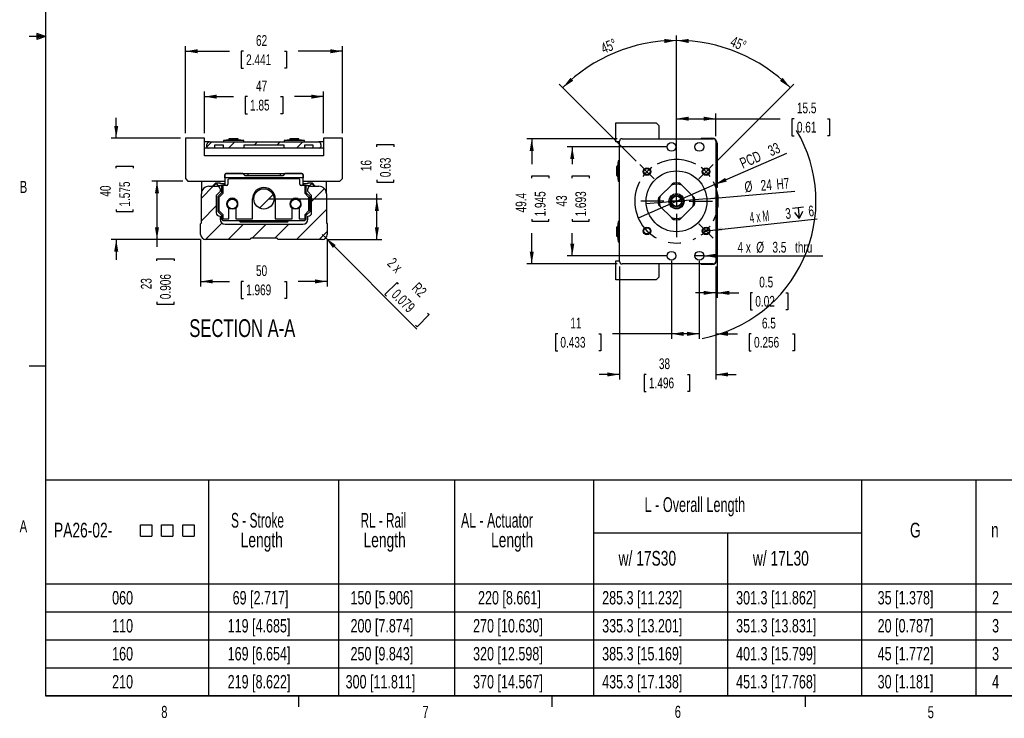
# Model space of a CAD drawing. Extents: x 11 to 421, y 5 to 275.
# Tile 1 of 7: x 11 to 205, y 6 to 143. Entities that reach past the tile are written whole.
import ezdxf
from ezdxf.enums import TextEntityAlignment as Align

# ---------------------------------------------------------------- set-up
doc = ezdxf.new("R2010")
doc.units = 0
doc.linetypes.add('CENTERX2', pattern=[20.32, 12.7, -2.54, 2.54, -2.54])
doc.layers.get('0').update_dxf_attribs({"linetype": 'CONTINUOUS'})
doc.dimstyles.new('SLDDIMSTYLE0', dxfattribs={"dimtxt": 2.116667, "dimasz": 2.4, "dimexe": 0, "dimexo": 0.0625, "dimgap": 0.529167, "dimtad": 0, "dimlfac": 2, "dimrnd": 1e-09, "dimzin": 12, "dimsah": 1, "dimcen": 0.09, "dimazin": 3, "dimtfac": 1, "dimtofl": 0, "dimtmove": 0, "dimatfit": 3})
doc.dimstyles.new('SLDDIMSTYLE1', dxfattribs={"dimtxt": 2.116667, "dimasz": 2.4, "dimexe": 0, "dimexo": 0.0625, "dimgap": 0.529167, "dimtad": 0, "dimlfac": 2, "dimrnd": 1e-09, "dimzin": 12, "dimsah": 1, "dimcen": 0.09, "dimazin": 3, "dimtfac": 1, "dimtmove": 0, "dimatfit": 3})
doc.dimstyles.new('SLDDIMSTYLE2', dxfattribs={"dimtxt": 2.116667, "dimasz": 2.4, "dimexe": 0, "dimexo": 0.0625, "dimgap": 0.529167, "dimtad": 1, "dimlfac": 2, "dimrnd": 1e-09, "dimzin": 12, "dimblk1": 'NONE', "dimsah": 1, "dimcen": 0, "dimazin": 3, "dimtfac": 1, "dimtmove": 0, "dimatfit": 3})
doc.dimstyles.new('SLDDIMSTYLE3', dxfattribs={"dimtxt": 2.116667, "dimasz": 2.4, "dimexe": 0, "dimexo": 0.0625, "dimgap": 0.529167, "dimtad": 1, "dimlfac": 2, "dimrnd": 1e-09, "dimzin": 12, "dimblk1": 'NONE', "dimsah": 1, "dimcen": 0, "dimazin": 3, "dimtfac": 1, "dimtmove": 0, "dimatfit": 3})
doc.dimstyles.new('SLDDIMSTYLE4', dxfattribs={"dimtxt": 2.116667, "dimasz": 2.4, "dimexe": 0, "dimexo": 0.0625, "dimgap": 0.529167, "dimtad": 1, "dimlfac": 2, "dimzin": 12, "dimsah": 1, "dimcen": 0.09, "dimazin": 3, "dimtfac": 1, "dimtofl": 0, "dimtmove": 0, "dimatfit": 3})
doc.dimstyles.new('SLDDIMSTYLE5', dxfattribs={"dimtxt": 2.116667, "dimasz": 2.4, "dimexe": 0, "dimexo": 0.0625, "dimgap": 0.529167, "dimtad": 0, "dimlfac": 2, "dimrnd": 1e-09, "dimsah": 1, "dimcen": 0.09, "dimazin": 3, "dimtfac": 1, "dimtmove": 0, "dimatfit": 3})
doc.dimstyles.new('SLDDIMSTYLE6', dxfattribs={"dimtxt": 2.116667, "dimasz": 2.4, "dimexe": 0, "dimexo": 0.0625, "dimgap": 0.529167, "dimtad": 1, "dimlfac": 2, "dimrnd": 1e-09, "dimzin": 12, "dimsah": 1, "dimcen": 0, "dimazin": 3, "dimtfac": 1, "dimtofl": 0, "dimtmove": 0, "dimatfit": 3})

# ---------------------------------------------------------------- blocks, each defined once
blk = doc.blocks.new('SW_SYMBOL_MOD_BOX')
at = {"color": 0, "linetype": 'CONTINUOUS'}
for p, q in [((200, 200), (200, 800)), ((200, 800), (800, 800)), ((800, 800), (800, 200)), ((200, 200), (800, 200))]:
    blk.add_line(p, q, dxfattribs=at)
blk = doc.blocks.new('SW_TABLEANNOTATION_0')
at = {"color": 0, "linetype": 'CONTINUOUS'}
for p, q in [((0, 0), (0, -42.56)), ((241.04, 0), (0, 0)), ((32.23, 0), (32.23, -42.56)), ((57.86, 0), (57.86, -42.56)), ((80.76, 0), (80.76, -42.56)), ((108.22, 0), (108.22, -42.56)), ((161.12, 0), (161.12, -42.56)), ((183.73, 0), (183.73, -42.56)), ((108.22, -10.4), (161.12, -10.4)), ((134.67, -10.4), (134.67, -42.56)), ((0, -20.46), (241.04, -20.46)), ((0, -25.98), (241.04, -25.98)), ((0, -31.51), (241.04, -31.51)), ((0, -37.03), (241.04, -37.03)), ((0, -42.56), (241.04, -42.56))]:
    blk.add_line(p, q, dxfattribs=at)
at = {"color": 0, "linetype": 'CONTINUOUS', "xscale": 0.0037176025, "yscale": 0.0037176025, "zscale": 0.0037176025}
for p in [(18.05, -11.76), (22.21, -11.76), (26.37, -11.76)]:
    blk.add_blockref('SW_SYMBOL_MOD_BOX', p, dxfattribs=at)
at = {"color": 0, "linetype": 'CONTINUOUS'}
for s, height, width, p in [('L - Overall Length', 2.9104, 0.641667, (118.32, -7.14)), ('S - Stroke ', 2.9104, 0.604545, (36.65, -10.23)), ('RL - Rail ', 2.91, 0.595, (62.24, -10.23)), ('AL - Actuator ', 2.9104, 0.625, (82.07, -10.23)), ('PA26-02-', 2.91, 0.7, (1.7, -12.17)), ('G', 2.91, 0.7, (170.73, -12.17)), ('n', 2.91, 0.7, (186.73, -12.17)), ('Length', 2.91, 0.7, (38.56, -14.11)), ('Length', 2.91, 0.7, (62.82, -14.11)), ('Length', 2.91, 0.7, (88, -14.11)), ('w/ 17S30', 2.91, 0.7, (113.18, -17.73)), ('w/ 17L30', 2.91, 0.7, (139.7, -17.73)), ('060', 2.646, 0.7, (13.18, -25.31)), ('69 [2.717]', 2.646, 0.7, (36.97, -25.31)), ('150 [5.906]', 2.6458, 0.7, (60.25, -25.31)), ('220 [8.661]', 2.6458, 0.7, (85.43, -25.31)), ('285.3 [11.232]', 2.6458, 0.7, (109.94, -25.31)), ('301.3 [11.862]', 2.6458, 0.7, (136.39, -25.31)), ('35 [1.378]', 2.646, 0.7, (164.34, -25.31)), ('2', 2.65, 0.7, (186.94, -25.31)), ('119 [4.685]', 2.6458, 0.7, (35.99, -30.84)), ('200 [7.874]', 2.6458, 0.7, (60.25, -30.84)), ('270 [10.630]', 2.6458, 0.7, (84.45, -30.84)), ('335.3 [13.201]', 2.6458, 0.7, (109.94, -30.84)), ('351.3 [13.831]', 2.6458, 0.7, (136.39, -30.84)), ('20 [0.787]', 2.646, 0.7, (164.34, -30.84)), ('110', 2.646, 0.7, (13.18, -30.84)), ('3', 2.65, 0.7, (186.94, -30.84)), ('160', 2.646, 0.7, (13.18, -36.36)), ('169 [6.654]', 2.6458, 0.7, (35.99, -36.36)), ('250 [9.843]', 2.6458, 0.7, (60.25, -36.36)), ('320 [12.598]', 2.6458, 0.7, (84.45, -36.36)), ('385.3 [15.169]', 2.6458, 0.7, (109.94, -36.36)), ('401.3 [15.799]', 2.6458, 0.7, (136.39, -36.36)), ('45 [1.772]', 2.646, 0.7, (164.34, -36.36)), ('3', 2.65, 0.7, (186.94, -36.36)), ('210', 2.646, 0.7, (13.18, -41.89)), ('219 [8.622]', 2.6458, 0.7, (35.99, -41.89)), ('300 [11.811]', 2.6458, 0.7, (59.28, -41.89)), ('370 [14.567]', 2.6458, 0.7, (84.45, -41.89)), ('435.3 [17.138]', 2.6458, 0.7, (109.94, -41.89)), ('451.3 [17.768]', 2.6458, 0.7, (136.39, -41.89)), ('30 [1.181]', 2.646, 0.7, (164.34, -41.89)), ('4', 2.65, 0.7, (186.94, -41.89))]:
    blk.add_text(s, height=height, dxfattribs=dict(at, width=width)).set_placement(p, align=Align.BOTTOM_LEFT)
blk = doc.blocks.new('_D_32')
at = {"color": 7, "linetype": 'CONTINUOUS'}
for p, q in [((129.28, 94.74), (129.28, 72.4)), ((148.28, 94.74), (148.28, 72.4)), ((129.28, 73.4), (125.28, 73.4)), ((134.56, 73.4), (134.13, 73.4)), ((134.13, 73.4), (134.13, 70.03)), ((142.67, 73.4), (143.09, 73.4)), ((143.09, 73.4), (143.09, 70.03)), ((148.28, 73.4), (152.28, 73.4)), ((134.13, 70.03), (134.56, 70.03)), ((143.09, 70.03), (142.67, 70.03))]:
    blk.add_line(p, q, dxfattribs=at)
for points in [[(129.28, 73.4), (126.88, 73.8), (126.88, 73)], [(148.28, 73.4), (150.68, 73), (150.68, 73.8)]]:
    blk.add_solid(points, dxfattribs=at)
at = {"color": 7, "linetype": 'CONTINUOUS', "width": 0.7}
for s, p in [('38', (137.05, 73.83, 73.5)), ('1.496', (135.09, 70.03, 73.5))]:
    blk.add_text(s, height=2.117, dxfattribs=at).set_placement(p, align=Align.BOTTOM_LEFT)
blk = doc.blocks.new('_D_33')
at = {"color": 7, "linetype": 'CONTINUOUS'}
for p, q in [((139.53, 95.84), (139.53, 80.42)), ((145.03, 95.84), (145.03, 80.42)), ((117.07, 81.42), (116.64, 81.42)), ((116.64, 81.42), (116.64, 78.06)), ((125.17, 81.42), (125.6, 81.42)), ((125.6, 81.42), (125.6, 78.06)), ((139.53, 81.42), (127.91, 81.42)), ((145.03, 81.42), (139.53, 81.42)), ((116.64, 78.06), (117.07, 78.06)), ((125.6, 78.06), (125.17, 78.06))]:
    blk.add_line(p, q, dxfattribs=at)
for points in [[(139.53, 81.42), (141.93, 81.02), (141.93, 81.82)], [(145.03, 81.42), (142.63, 81.82), (142.63, 81.02)]]:
    blk.add_solid(points, dxfattribs=at)
at = {"color": 7, "linetype": 'CONTINUOUS', "width": 0.7}
for s, p in [('11', (119.56, 81.85, 73.5)), ('0.433', (117.6, 78.06, 73.5))]:
    blk.add_text(s, height=2.117, dxfattribs=at).set_placement(p, align=Align.BOTTOM_LEFT)
blk = doc.blocks.new('_D_34')
at = {"color": 7, "linetype": 'CONTINUOUS'}
for p, q in [((145.03, 95.84), (145.03, 80.42)), ((148.28, 94.74), (148.28, 80.42)), ((145.03, 81.42), (141.03, 81.42)), ((148.28, 81.42), (152.56, 81.42)), ((155.3, 81.42), (154.87, 81.42)), ((154.87, 81.42), (154.87, 78.06)), ((163.41, 81.42), (163.84, 81.42)), ((163.84, 81.42), (163.84, 78.06)), ((154.87, 78.06), (155.3, 78.06)), ((163.84, 78.06), (163.41, 78.06))]:
    blk.add_line(p, q, dxfattribs=at)
for points in [[(145.03, 81.42), (142.63, 81.82), (142.63, 81.02)], [(148.28, 81.42), (150.68, 81.02), (150.68, 81.82)]]:
    blk.add_solid(points, dxfattribs=at)
at = {"color": 7, "linetype": 'CONTINUOUS', "width": 0.7}
for s, p in [('6.5', (157.4, 81.85, 73.5)), ('0.256', (155.84, 78.06, 73.5))]:
    blk.add_text(s, height=2.117, dxfattribs=at).set_placement(p, align=Align.BOTTOM_LEFT)
blk = doc.blocks.new('_D_35')
at = {"color": 7, "linetype": 'CONTINUOUS'}
for p, q in [((138.53, 118.34), (118.94, 118.34)), ((119.94, 118.34), (119.94, 114.92)), ((119.94, 112.18), (119.94, 112.61)), ((119.94, 112.61), (123.3, 112.61)), ((123.3, 112.61), (123.3, 112.18)), ((119.94, 104.07), (119.94, 103.64)), ((119.94, 103.64), (123.3, 103.64)), ((123.3, 103.64), (123.3, 104.07)), ((119.94, 96.84), (119.94, 101.33)), ((138.53, 96.84), (118.94, 96.84))]:
    blk.add_line(p, q, dxfattribs=at)
for points in [[(119.94, 118.34), (119.54, 115.94), (120.34, 115.94)], [(119.94, 96.84), (120.34, 99.24), (119.54, 99.24)]]:
    blk.add_solid(points, dxfattribs=at)
at = {"color": 7, "linetype": 'CONTINUOUS', "width": 0.7}
for s, p in [('1.693', (123.3, 104.6, 73.5)), ('43', (119.51, 106.56, 73.5))]:
    blk.add_text(s, height=2.117, rotation=90, dxfattribs=at).set_placement(p, align=Align.BOTTOM_LEFT)
blk = doc.blocks.new('_D_36')
at = {"color": 7, "linetype": 'CONTINUOUS'}
for p, q in [((128.78, 119.94), (110.94, 119.94)), ((111.94, 119.94), (111.94, 114.92)), ((111.94, 112.18), (111.94, 112.61)), ((111.94, 112.61), (115.3, 112.61)), ((115.3, 112.61), (115.3, 112.18)), ((111.94, 104.07), (111.94, 103.64)), ((111.94, 103.64), (115.3, 103.64)), ((115.3, 103.64), (115.3, 104.07)), ((111.94, 95.24), (111.94, 101.33)), ((128.78, 95.24), (110.94, 95.24))]:
    blk.add_line(p, q, dxfattribs=at)
for points in [[(111.94, 119.94), (111.54, 117.54), (112.34, 117.54)], [(111.94, 95.24), (112.34, 97.64), (111.54, 97.64)]]:
    blk.add_solid(points, dxfattribs=at)
at = {"color": 7, "linetype": 'CONTINUOUS', "width": 0.7}
for s, p in [('49.4', (111.51, 105.39, 73.5)), ('1.945', (115.3, 104.6, 73.5))]:
    blk.add_text(s, height=2.117, rotation=90, dxfattribs=at).set_placement(p, align=Align.BOTTOM_LEFT)
blk = doc.blocks.new('_D_37')
at = {"color": 7, "linetype": 'CONTINUOUS'}
for p, q in [((140.53, 115.67), (140.53, 140.33)), ((132.58, 115.54), (117.38, 130.74))]:
    blk.add_line(p, q, dxfattribs=at)
blk.add_arc((140.53, 107.59), 31.75, 90, 135, dxfattribs=at)
for points in [[(140.53, 139.33), (138.12, 139.64), (138.15, 138.84)], [(118.08, 130.03), (120.12, 131.37), (119.57, 131.96)]]:
    blk.add_solid(points, dxfattribs=at)
at = {"color": 7, "linetype": 'CONTINUOUS', "width": 0.7}
blk.add_text('45°', height=2.117, rotation=22.5, dxfattribs=at).set_placement((126.42, 136.1, 73.5), align=Align.BOTTOM_LEFT)
blk = doc.blocks.new('_D_38')
at = {"color": 7, "linetype": 'CONTINUOUS'}
for p, q in [((140.53, 115.67), (140.53, 140.33)), ((148.49, 115.54), (163.69, 130.74))]:
    blk.add_line(p, q, dxfattribs=at)
blk.add_arc((140.53, 107.59), 31.75, 45, 90, dxfattribs=at)
for points in [[(140.53, 139.33), (142.92, 138.84), (142.95, 139.64)], [(162.98, 130.03), (161.5, 131.96), (160.95, 131.37)]]:
    blk.add_solid(points, dxfattribs=at)
at = {"color": 7, "linetype": 'CONTINUOUS', "width": 0.7}
blk.add_text('45°', height=2.117, rotation=-22.5, dxfattribs=at).set_placement((150.72, 137.73, 73.5), align=Align.BOTTOM_LEFT)
blk = doc.blocks.new('_D_39')
at = {"color": 7, "linetype": 'CONTINUOUS'}
for p, q in [((140.53, 108.59), (140.53, 124.9)), ((148.28, 120.44), (148.28, 124.9)), ((140.53, 123.9), (148.28, 123.9)), ((148.28, 123.9), (161.02, 123.9)), ((163.76, 123.9), (163.33, 123.9)), ((163.33, 123.9), (163.33, 120.53)), ((170.31, 123.9), (170.74, 123.9)), ((170.74, 123.9), (170.74, 120.53)), ((163.33, 120.53), (163.76, 120.53)), ((170.74, 120.53), (170.31, 120.53))]:
    blk.add_line(p, q, dxfattribs=at)
for points in [[(140.53, 123.9), (142.93, 123.5), (142.93, 124.3)], [(148.28, 123.9), (145.88, 124.3), (145.88, 123.5)]]:
    blk.add_solid(points, dxfattribs=at)
at = {"color": 7, "linetype": 'CONTINUOUS', "width": 0.7}
for s, p in [('15.5', (164.3, 124.33, 73.5)), ('0.61', (164.3, 120.53, 73.5))]:
    blk.add_text(s, height=2.117, dxfattribs=at).set_placement(p, align=Align.BOTTOM_LEFT)
blk = doc.blocks.new('_D_40')
at = {"color": 7, "linetype": 'CONTINUOUS'}
for p, q in [((148.53, 109.34), (148.53, 88.52)), ((148.28, 94.74), (148.28, 88.52)), ((148.28, 89.52), (144.28, 89.52)), ((148.53, 89.52), (152.81, 89.52)), ((155.55, 89.52), (155.12, 89.52)), ((155.12, 89.52), (155.12, 86.16)), ((162.1, 89.52), (162.53, 89.52)), ((162.53, 89.52), (162.53, 86.16)), ((155.12, 86.16), (155.55, 86.16)), ((162.53, 86.16), (162.1, 86.16))]:
    blk.add_line(p, q, dxfattribs=at)
for points in [[(148.28, 89.52), (145.88, 89.92), (145.88, 89.12)], [(148.53, 89.52), (150.93, 89.12), (150.93, 89.92)]]:
    blk.add_solid(points, dxfattribs=at)
at = {"color": 7, "linetype": 'CONTINUOUS', "width": 0.7}
for s, p in [('0.5', (156.87, 89.95, 73.5)), ('0.02', (156.09, 86.16, 73.5))]:
    blk.add_text(s, height=2.117, dxfattribs=at).set_placement(p, align=Align.BOTTOM_LEFT)
blk = doc.blocks.new('_D_41')
at = {"color": 7, "linetype": 'CONTINUOUS'}
for q in [(162.3, 117.12), (132.98, 104.27)]:
    blk.add_line((148.09, 110.9), q, dxfattribs=at)
blk.add_arc((140.53, 107.59), 27.54, 280.6326, 30.5672, dxfattribs=at)
blk.add_solid([(148.09, 110.9), (150.45, 111.49), (150.13, 112.22)], dxfattribs=at)
at = {"color": 7, "linetype": 'CONTINUOUS', "width": 0.7}
for s, p in [('33', (159.44, 115.86, 73.5)), ('PCD', (153.88, 113.43, 73.5))]:
    blk.add_text(s, height=2.117, rotation=23.656, dxfattribs=at).set_placement(p, align=Align.BOTTOM_LEFT)
blk = doc.blocks.new('_NONE')
blk = doc.blocks.new('SW_SYMBOL_HOLE_DEPTH')
at = {"color": 0, "linetype": 'CONTINUOUS'}
for p, q in [((0, 875), (800, 875)), ((400, 875), (400, 75)), ((100, 555), (400, 75)), ((700, 555), (400, 75))]:
    blk.add_line(p, q, dxfattribs=at)
blk = doc.blocks.new('_D_42')
at = {"color": 7, "linetype": 'CONTINUOUS'}
for q in [(168.31, 104.1), (145.62, 101.67)]:
    blk.add_line((147.11, 101.83), q, dxfattribs=at)
blk.add_solid([(147.11, 101.83), (149.54, 101.69), (149.46, 102.48)], dxfattribs=at)
at = {"color": 7, "linetype": 'CONTINUOUS', "xscale": 0.0027037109, "yscale": 0.0027037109, "zscale": 0.0027037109, "rotation": 6.11619017}
blk.add_blockref('SW_SYMBOL_HOLE_DEPTH', (163.71, 103.89), dxfattribs=at)
at = {"color": 7, "linetype": 'CONTINUOUS'}
for s, height, width, p in [('4 x M', 2.117, 0.56, (155.15, 102.68, 73.5)), ('3', 2.12, 0.7, (162.19, 103.44, 73.5)), ('6', 2.12, 0.7, (166.75, 103.93, 73.5))]:
    blk.add_text(s, height=height, rotation=6.1162, dxfattribs=dict(at, width=width)).set_placement(p, align=Align.BOTTOM_LEFT)
blk = doc.blocks.new('_D_43')
at = {"color": 7, "linetype": 'CONTINUOUS'}
for q in [(163.89, 109.59), (134.56, 107.07)]:
    blk.add_line((146.51, 108.1), q, dxfattribs=at)
blk.add_solid([(146.51, 108.1), (148.94, 107.9), (148.87, 108.7)], dxfattribs=at)
at = {"color": 7, "linetype": 'CONTINUOUS', "width": 0.7}
for s, p in [('%%c', (154.11, 108.74, 73.5)), ('24', (157.29, 109.01, 73.5)), ('H7', (160.41, 109.28, 73.5))]:
    blk.add_text(s, height=2.117, rotation=4.8983, dxfattribs=at).set_placement(p, align=Align.BOTTOM_LEFT)
blk = doc.blocks.new('_D_44')
at = {"color": 7, "linetype": 'CONTINUOUS'}
for q in [(144.16, 96.84), (169.4, 96.84)]:
    blk.add_line((145.91, 96.84), q, dxfattribs=at)
blk.add_solid([(145.91, 96.84), (148.31, 96.44), (148.31, 97.24)], dxfattribs=at)
at = {"color": 7, "linetype": 'CONTINUOUS', "width": 0.7}
for s, p in [('4 x', (152.57, 96.83, 73.5)), ('%%c', (156.27, 96.83, 73.5)), ('3.5', (159.47, 96.83, 73.5)), (' thru', (163.38, 96.83, 73.5))]:
    blk.add_text(s, height=2.117, dxfattribs=at).set_placement(p, align=Align.BOTTOM_LEFT)
blk = doc.blocks.new('SW_CENTERMARKSYMBOL_0')
at = {"color": 0, "linetype": 'CONTINUOUS'}
for p, q in [((-0.88, 0.88), (-1.41, 1.41)), ((0, 0), (-0.88, 0.88)), ((0, 0), (0.88, -0.88)), ((5.83, -3.33), (5.83, 1.25)), ((11.67, 0), (10.78, -0.88)), ((11.67, 0), (12.55, 0.88)), ((12.55, 0.88), (13.08, 1.41)), ((0.88, -0.88), (1.41, -1.41)), ((10.78, -0.88), (10.25, -1.41)), ((5.83, -5.83), (5.83, -4.58)), ((3.33, -5.83), (-1.25, -5.83)), ((5.83, -5.83), (4.58, -5.83)), ((5.83, -5.83), (5.83, -7.08)), ((5.83, -5.83), (7.08, -5.83)), ((8.33, -5.83), (12.92, -5.83)), ((5.83, -8.33), (5.83, -12.92)), ((10.78, -10.78), (10.25, -10.25)), ((11.67, -11.67), (10.78, -10.78)), ((11.67, -11.67), (12.55, -12.55)), ((12.55, -12.55), (13.08, -13.08))]:
    blk.add_line(p, q, dxfattribs=at)
at = {"color": 0, "linetype": 'CENTERX2'}
for start, end in [(62.3624, 117.6376), (152.3624, 297.6376), (332.3624, 27.6376)]:
    blk.add_arc((5.83, -5.83), 8.25, start, end, dxfattribs=at)
at = {"color": 0, "linetype": 'CONTINUOUS'}
for start, end in [(126.3188, 135), (45, 53.6812), (135, 143.6812), (36.3188, 45), (315, 323.6812), (306.3188, 315)]:
    blk.add_arc((5.83, -5.83), 8.25, start, end, dxfattribs=at)
blk = doc.blocks.new('_D_45')
at = {"color": 7, "linetype": 'CONTINUOUS'}
for p, q in [((46.56, 100.06), (46.56, 90.77)), ((71.56, 100.06), (71.56, 90.77)), ((46.56, 91.77), (52.26, 91.77)), ((55, 91.77), (54.58, 91.77)), ((54.58, 91.77), (54.58, 88.41)), ((63.11, 91.77), (63.54, 91.77)), ((63.54, 91.77), (63.54, 88.41)), ((71.56, 91.77), (65.85, 91.77)), ((54.58, 88.41), (55, 88.41)), ((63.54, 88.41), (63.11, 88.41))]:
    blk.add_line(p, q, dxfattribs=at)
for points in [[(46.56, 91.77), (48.96, 91.37), (48.96, 92.17)], [(71.56, 91.77), (69.16, 92.17), (69.16, 91.37)]]:
    blk.add_solid(points, dxfattribs=at)
at = {"color": 7, "linetype": 'CONTINUOUS', "width": 0.7}
for s, p in [('50', (57.49, 92.2, -61.05)), ('1.969', (55.54, 88.41, -61.05))]:
    blk.add_text(s, height=2.117, dxfattribs=at).set_placement(p, align=Align.BOTTOM_LEFT)
blk = doc.blocks.new('_D_46')
at = {"color": 7, "linetype": 'CONTINUOUS'}
for p, q in [((47.31, 121.06), (47.31, 129.25)), ((70.81, 121.06), (70.81, 129.25)), ((47.31, 128.25), (53.05, 128.25)), ((55.79, 128.25), (55.36, 128.25)), ((55.36, 128.25), (55.36, 124.88)), ((62.33, 128.25), (62.76, 128.25)), ((62.76, 128.25), (62.76, 124.88)), ((70.81, 128.25), (65.07, 128.25)), ((55.36, 124.88), (55.79, 124.88)), ((62.76, 124.88), (62.33, 124.88))]:
    blk.add_line(p, q, dxfattribs=at)
for points in [[(47.31, 128.25), (49.71, 127.85), (49.71, 128.65)], [(70.81, 128.25), (68.41, 128.65), (68.41, 127.85)]]:
    blk.add_solid(points, dxfattribs=at)
at = {"color": 7, "linetype": 'CONTINUOUS', "width": 0.7}
for s, p in [('47', (57.49, 128.67, -61.15)), ('1.85', (56.32, 124.88, -61.15))]:
    blk.add_text(s, height=2.117, dxfattribs=at).set_placement(p, align=Align.BOTTOM_LEFT)
blk = doc.blocks.new('_D_47')
at = {"color": 7, "linetype": 'CONTINUOUS'}
for p, q in [((43.56, 121.06), (43.56, 138.21)), ((74.56, 121.06), (74.56, 138.21)), ((43.56, 137.21), (52.26, 137.21)), ((55, 137.21), (54.58, 137.21)), ((54.58, 137.21), (54.58, 133.85)), ((63.11, 137.21), (63.54, 137.21)), ((63.54, 137.21), (63.54, 133.85)), ((74.56, 137.21), (65.85, 137.21)), ((54.58, 133.85), (55, 133.85)), ((63.54, 133.85), (63.11, 133.85))]:
    blk.add_line(p, q, dxfattribs=at)
for points in [[(43.56, 137.21), (45.96, 136.81), (45.96, 137.61)], [(74.56, 137.21), (72.16, 137.61), (72.16, 136.81)]]:
    blk.add_solid(points, dxfattribs=at)
at = {"color": 7, "linetype": 'CONTINUOUS', "width": 0.7}
for s, p in [('62', (57.49, 137.64, -61.15)), ('2.441', (55.54, 133.85, -61.15))]:
    blk.add_text(s, height=2.117, dxfattribs=at).set_placement(p, align=Align.BOTTOM_LEFT)
blk = doc.blocks.new('_D_48')
at = {"color": 7, "linetype": 'CONTINUOUS'}
for p, q in [((81.36, 118.36), (81.36, 118.79)), ((81.36, 118.79), (84.73, 118.79)), ((84.73, 118.79), (84.73, 118.36)), ((81.36, 111.82), (81.36, 111.39)), ((81.36, 111.39), (84.73, 111.39)), ((84.73, 111.39), (84.73, 111.82)), ((81.36, 108.06), (81.36, 109.08)), ((60.06, 108.06), (82.36, 108.06)), ((81.36, 100.06), (81.36, 108.06)), ((71.56, 100.06), (82.36, 100.06))]:
    blk.add_line(p, q, dxfattribs=at)
for points in [[(81.36, 108.06), (80.96, 105.66), (81.76, 105.66)], [(81.36, 100.06), (81.76, 102.46), (80.96, 102.46)]]:
    blk.add_solid(points, dxfattribs=at)
at = {"color": 7, "linetype": 'CONTINUOUS', "width": 0.7}
for s, p in [('16', (80.93, 113.53, -61.15)), ('0.63', (84.73, 112.35, -61.15))]:
    blk.add_text(s, height=2.117, rotation=90, dxfattribs=at).set_placement(p, align=Align.BOTTOM_LEFT)
blk = doc.blocks.new('_D_49')
at = {"color": 7, "linetype": 'CONTINUOUS'}
for p, q in [((71.27, 100.35), (70.56, 101.06)), ((71.27, 100.35), (89.27, 82.35)), ((85.34, 91.55), (82.96, 89.17)), ((85.64, 91.25), (85.34, 91.55)), ((82.96, 89.17), (83.26, 88.87)), ((91.68, 85.21), (89.3, 82.83)), ((91.37, 85.51), (91.68, 85.21)), ((89.3, 82.83), (89, 83.14))]:
    blk.add_line(p, q, dxfattribs=at)
blk.add_solid([(71.27, 100.35), (72.68, 98.37), (73.25, 98.94)], dxfattribs=at)
at = {"color": 7, "linetype": 'CONTINUOUS', "width": 0.7}
for s, p in [('2 x', (82.8, 94.7, -61.05)), ('R2', (87.65, 89.84, -61.05)), ('0.079', (83.64, 88.49, -61.05))]:
    blk.add_text(s, height=2.117, rotation=315, dxfattribs=at).set_placement(p, align=Align.BOTTOM_LEFT)
blk = doc.blocks.new('_D_50')
at = {"color": 7, "linetype": 'CONTINUOUS'}
for p, q in [((43.06, 111.56), (36.94, 111.56)), ((37.94, 111.56), (37.94, 100.06)), ((46.56, 100.06), (36.94, 100.06)), ((37.94, 100.06), (37.94, 98.57)), ((37.94, 95.83), (37.94, 96.26)), ((37.94, 96.26), (41.3, 96.26)), ((41.3, 96.26), (41.3, 95.83)), ((37.94, 87.72), (37.94, 87.29)), ((41.3, 87.29), (41.3, 87.72)), ((37.94, 87.29), (41.3, 87.29))]:
    blk.add_line(p, q, dxfattribs=at)
for points in [[(37.94, 111.56), (37.54, 109.16), (38.34, 109.16)], [(37.94, 100.06), (38.34, 102.46), (37.54, 102.46)]]:
    blk.add_solid(points, dxfattribs=at)
at = {"color": 7, "linetype": 'CONTINUOUS', "width": 0.7}
for s, p in [('23', (37.51, 90.21, -61.05)), ('0.906', (41.3, 88.26, -61.05))]:
    blk.add_text(s, height=2.117, rotation=90, dxfattribs=at).set_placement(p, align=Align.BOTTOM_LEFT)
blk = doc.blocks.new('_D_51')
at = {"color": 7, "linetype": 'CONTINUOUS'}
for p, q in [((29.89, 120.06), (29.89, 124.06)), ((42.56, 120.06), (28.89, 120.06)), ((29.89, 114.11), (29.89, 114.54)), ((29.89, 114.54), (33.25, 114.54)), ((33.25, 114.54), (33.25, 114.11)), ((29.89, 106), (29.89, 105.58)), ((29.89, 105.58), (33.25, 105.58)), ((33.25, 105.58), (33.25, 106)), ((46.56, 100.06), (28.89, 100.06)), ((29.89, 100.06), (29.89, 96.06))]:
    blk.add_line(p, q, dxfattribs=at)
for points in [[(29.89, 120.06), (30.29, 122.46), (29.49, 122.46)], [(29.89, 100.06), (29.49, 97.66), (30.29, 97.66)]]:
    blk.add_solid(points, dxfattribs=at)
at = {"color": 7, "linetype": 'CONTINUOUS', "width": 0.7}
for s, p in [('1.575', (33.25, 106.54, -61.05)), ('40', (29.46, 108.5, -61.05))]:
    blk.add_text(s, height=2.117, rotation=90, dxfattribs=at).set_placement(p, align=Align.BOTTOM_LEFT)

msp = doc.modelspace()

# ---------------------------------------------------------------- linework, layer by layer
at = {"color": 7, "linetype": 'CONTINUOUS'}
for p, q in [((15.9068, 270.3087), (15.9068, 9.9587)), ((15.9068, 140.1337), (12.7318, 140.1337)), ((14.2004, 140.7435), (14.2004, 139.5602)), ((15.9068, 140.1337), (14.2004, 140.7435)), ((15.9068, 140.1337), (14.2004, 140.3632)), ((15.9068, 140.1337), (14.2004, 139.8718)), ((15.9068, 140.1337), (14.2004, 139.5602)), ((128.5342, 119.3352), (128.5342, 123.0852)), ((128.5342, 123.0852), (136.5342, 123.0852)), ((136.5342, 123.0852), (137.0342, 122.5852)), ((137.0342, 122.5852), (137.0342, 119.9352)), ((43.5587, 120.0595), (43.5587, 112.0595)), ((47.3087, 120.0595), (43.5587, 120.0595)), ((47.3087, 116.5595), (47.3087, 120.0595)), ((48.3087, 119.3095), (47.3087, 119.3095)), ((47.8087, 118.32), (48.7982, 119.3095)), ((47.8087, 118.3095), (47.8087, 118.8095)), ((48.3087, 119.3095), (69.8087, 119.3095)), ((51.0587, 118.6595), (49.3087, 118.6595)), ((49.3087, 118.6595), (49.3087, 118.0595)), ((52.1587, 119.7095), (51.0587, 119.6045)), ((51.0587, 119.6045), (51.0587, 119.3095)), ((55.0587, 119.6045), (51.0587, 119.6045)), ((51.0587, 118.0595), (51.0587, 118.6595)), ((52.0383, 118.0595), (53.2883, 119.3095)), ((52.1587, 119.8995), (52.1587, 119.7095)), ((53.9587, 119.8995), (52.1587, 119.8995)), ((53.9587, 119.7095), (52.1587, 119.7095)), ((53.9587, 119.7095), (53.9587, 119.8995)), ((55.0587, 119.6045), (53.9587, 119.7095)), ((55.0587, 119.3095), (55.0587, 119.6045)), ((63.0587, 118.6595), (55.0587, 118.6595)), ((55.0587, 118.6595), (55.0587, 118.0595)), ((57.1284, 118.6595), (57.7784, 119.3095)), ((61.6185, 118.6595), (62.2685, 119.3095)), ((64.1587, 119.7095), (63.0587, 119.6045)), ((63.0587, 119.6045), (63.0587, 119.3095)), ((67.0587, 119.6045), (63.0587, 119.6045)), ((63.0587, 118.0595), (63.0587, 118.6595)), ((64.1587, 119.8995), (64.1587, 119.7095)), ((65.9587, 119.8995), (64.1587, 119.8995)), ((65.9587, 119.7095), (64.1587, 119.7095)), ((65.5087, 118.0595), (66.7587, 119.3095)), ((65.9587, 119.7095), (65.9587, 119.8995)), ((67.0587, 119.6045), (65.9587, 119.7095)), ((67.0587, 119.3095), (67.0587, 119.6045)), ((68.8087, 118.6595), (67.0587, 118.6595)), ((67.0587, 118.6595), (67.0587, 118.0595)), ((68.8087, 118.0595), (68.8087, 118.6595)), ((70.8087, 119.3095), (69.8087, 119.3095)), ((70.3087, 118.8095), (70.3087, 118.3095)), ((74.5587, 120.0595), (70.8087, 120.0595)), ((70.8087, 120.0595), (70.8087, 116.5595)), ((74.5587, 112.0595), (74.5587, 120.0595)), ((129.2842, 119.3352), (128.5342, 119.3352)), ((129.2842, 95.7352), (129.2842, 119.4352)), ((129.7842, 119.9352), (147.7842, 119.9352)), ((145.2842, 119.9352), (145.4342, 120.0852)), ((145.4342, 120.0852), (147.5342, 120.0852)), ((148.2842, 119.4352), (148.2842, 95.7352)), ((148.5342, 119.0852), (148.5342, 110.3352)), ((48.0587, 118.0595), (47.3087, 118.0595)), ((49.3087, 118.0595), (48.0587, 118.0595)), ((51.0587, 118.0595), (49.3087, 118.0595)), ((55.0587, 118.0595), (51.0587, 118.0595)), ((63.0587, 118.0595), (55.0587, 118.0595)), ((67.0587, 118.0595), (63.0587, 118.0595)), ((68.8087, 118.0595), (67.0587, 118.0595)), ((70.0587, 118.0595), (68.8087, 118.0595)), ((69.9988, 118.0595), (70.3087, 118.3694)), ((70.8087, 118.0595), (70.0587, 118.0595)), ((70.8087, 116.5595), (47.3087, 116.5595)), ((128.9892, 115.5852), (128.8842, 114.4852)), ((129.2842, 115.5852), (128.9892, 115.5852)), ((128.9892, 115.5852), (128.9892, 111.5852)), ((51.5837, 113.0595), (51.3087, 112.7845)), ((51.3087, 112.2095), (51.3087, 112.8095)), ((51.3087, 112.7845), (51.3087, 112.2095)), ((51.5587, 113.0595), (66.5587, 113.0595)), ((54.9087, 113.0595), (51.5837, 113.0595)), ((55.3587, 112.6095), (54.9087, 113.0595)), ((55.8587, 113.0595), (55.8587, 112.6095)), ((62.2587, 113.0595), (62.2587, 112.6095)), ((63.2087, 113.0595), (62.7587, 112.6095)), ((66.5337, 113.0595), (63.2087, 113.0595)), ((66.8087, 112.7845), (66.5337, 113.0595)), ((66.8087, 112.8095), (66.8087, 112.2095)), ((66.8087, 112.2095), (66.8087, 112.7845)), ((128.8842, 114.4852), (128.6942, 114.4852)), ((128.6942, 114.4852), (128.6942, 112.6852)), ((128.8842, 114.4852), (128.8842, 112.6852)), ((43.5587, 112.0595), (44.0587, 111.5595)), ((44.0587, 111.5595), (51.3087, 111.5595)), ((46.7087, 111.5595), (46.7087, 109.0595)), ((49.4737, 111.1595), (48.9787, 110.6645)), ((49.0813, 110.562), (49.5288, 111.0095)), ((50.4837, 111.1595), (49.4737, 111.1595)), ((49.5288, 111.0095), (49.6837, 111.0095)), ((49.6837, 111.0095), (49.9837, 110.7095)), ((50.4837, 111.0095), (50.4837, 111.1595)), ((51.2337, 111.0095), (50.4837, 111.0095)), ((51.2337, 110.7095), (51.2337, 111.0095)), ((51.3087, 112.2095), (51.3087, 110.7095)), ((66.8087, 112.2095), (51.3087, 112.2095)), ((51.9587, 111.8045), (51.9587, 110.9545)), ((65.9087, 112.0545), (52.2087, 112.0545)), ((62.7587, 112.6095), (55.3587, 112.6095)), ((66.1587, 110.9545), (66.1587, 111.8045)), ((66.8087, 110.7095), (66.8087, 112.2095)), ((66.8087, 111.5595), (74.0587, 111.5595)), ((66.8837, 111.0095), (66.8837, 110.7095)), ((67.6337, 111.0095), (66.8837, 111.0095)), ((67.6337, 111.1595), (67.6337, 111.0095)), ((68.6437, 111.1595), (67.6337, 111.1595)), ((68.1337, 110.7095), (68.4337, 111.0095)), ((68.4337, 111.0095), (68.5887, 111.0095)), ((68.5887, 111.0095), (69.0362, 110.562)), ((69.1387, 110.6645), (68.6437, 111.1595)), ((71.4087, 109.0595), (71.4087, 111.5595)), ((74.0587, 111.5595), (74.5587, 112.0595)), ((128.6942, 112.6852), (128.8842, 112.6852)), ((128.8842, 112.6852), (128.9892, 111.5852)), ((128.9892, 111.5852), (129.2842, 111.5852)), ((139.5061, 110.7999), (139.8517, 111.1454)), ((141.2166, 111.1454), (141.5622, 110.7999)), ((46.7087, 108.2398), (49.0284, 110.5595)), ((46.7087, 103.3095), (46.7087, 109.0595)), ((48.2087, 110.5595), (49.8837, 110.5595)), ((48.9787, 110.6645), (49.0813, 110.562)), ((50.3837, 109.5245), (49.6337, 108.7595)), ((50.7087, 109.2895), (49.9587, 108.5395)), ((50.7087, 109.2845), (49.9587, 108.5345)), ((49.9837, 110.7095), (50.7087, 110.7095)), ((50.2487, 108.4144), (51.0087, 109.1744)), ((50.3837, 110.0595), (50.3837, 109.5245)), ((50.7087, 110.7095), (50.7087, 110.7045)), ((51.0087, 110.7045), (50.7087, 110.7045)), ((50.7087, 110.7045), (50.7087, 109.2845)), ((51.0087, 109.1744), (51.0087, 110.7045)), ((51.7087, 110.7045), (51.0087, 110.7045)), ((51.3087, 110.7095), (51.2337, 110.7095)), ((58.1949, 106.2556), (60.8626, 108.9233)), ((67.1087, 110.7045), (66.4087, 110.7045)), ((66.8837, 110.7095), (66.8087, 110.7095)), ((67.1087, 110.7045), (67.1087, 109.1744)), ((67.4087, 110.7045), (67.1087, 110.7045)), ((67.1087, 109.1744), (67.8687, 108.4144)), ((67.4087, 110.7095), (68.1337, 110.7095)), ((67.4087, 110.7045), (67.4087, 110.7095)), ((67.4087, 109.2845), (67.4087, 110.7045)), ((68.1587, 108.5395), (67.4087, 109.2895)), ((68.1587, 108.5345), (67.4087, 109.2845)), ((67.7337, 109.5245), (67.7337, 110.0595)), ((68.4837, 108.7595), (67.7337, 109.5245)), ((68.2337, 110.5595), (69.9087, 110.5595)), ((68.4837, 107.5642), (71.004, 110.0844)), ((69.0362, 110.562), (69.1387, 110.6645)), ((71.4087, 109.0595), (71.4087, 103.3095)), ((137.3195, 108.6132), (139.5061, 110.7999)), ((141.5622, 110.7999), (143.7488, 108.6132)), ((49.6337, 108.7595), (49.6337, 105.3345)), ((49.9587, 108.5395), (49.9587, 108.5345)), ((49.9587, 108.5345), (49.9587, 105.5795)), ((50.2487, 105.6946), (50.2487, 108.4144)), ((56.8087, 104.1545), (56.8087, 108.0595)), ((61.3087, 108.0595), (61.3087, 104.1545)), ((67.8687, 108.4144), (67.8687, 105.6946)), ((68.1587, 108.5345), (68.1587, 108.5395)), ((68.1587, 105.5795), (68.1587, 108.5345)), ((68.4837, 105.3345), (68.4837, 108.7595)), ((136.974, 108.2677), (137.3195, 108.6132)), ((143.7488, 108.6132), (144.0943, 108.2677)), ((46.7087, 103.7497), (49.6337, 106.6747)), ((49.9587, 105.5795), (50.7087, 104.8295)), ((51.0087, 104.9346), (50.2487, 105.6946)), ((52.1337, 104.1545), (52.1337, 106.1545)), ((53.4837, 106.1545), (53.4837, 104.1545)), ((64.6337, 104.1545), (64.6337, 106.1545)), ((65.4692, 100.0595), (71.4087, 105.999)), ((65.9837, 106.1545), (65.9837, 104.1545)), ((67.8687, 105.6946), (67.1087, 104.9346)), ((67.4087, 104.8295), (68.1587, 105.5795)), ((137.3195, 106.5572), (136.974, 106.9028)), ((139.5061, 104.3706), (137.3195, 106.5572)), ((143.7488, 106.5572), (141.5622, 104.3706)), ((144.0943, 106.9028), (143.7488, 106.5572)), ((46.5587, 103.1595), (46.7087, 103.3095)), ((46.5587, 101.0595), (46.5587, 103.1595)), ((47.5099, 100.0607), (50.7419, 103.2927)), ((50.3337, 104.6345), (50.3837, 104.6345)), ((50.3837, 104.6345), (50.3837, 104.0595)), ((50.7087, 104.8295), (50.7087, 104.1545)), ((50.7087, 104.1545), (51.0087, 104.1545)), ((50.7087, 104.1545), (50.7087, 104.0595)), ((50.7087, 104.0595), (50.9587, 103.8095)), ((50.9587, 103.8095), (67.1587, 103.8095)), ((51.0087, 104.1545), (51.0087, 104.9346)), ((51.0087, 104.1545), (52.1337, 104.1545)), ((51.3837, 103.0595), (66.7337, 103.0595)), ((51.9988, 100.0595), (54.9988, 103.0595)), ((53.4837, 104.1545), (56.8087, 104.1545)), ((54.3687, 103.5595), (63.7487, 103.5595)), ((56.7389, 100.3095), (59.4889, 103.0595)), ((61.2291, 100.3095), (63.9791, 103.0595)), ((61.3087, 104.1545), (64.6337, 104.1545)), ((65.9837, 104.1545), (67.1087, 104.1545)), ((67.1087, 104.9346), (67.1087, 104.1545)), ((67.1087, 104.1545), (67.4087, 104.1545)), ((67.1587, 103.8095), (67.4087, 104.0595)), ((67.4087, 104.1545), (67.4087, 104.8295)), ((67.4087, 104.0595), (67.4087, 104.1545)), ((67.7337, 104.0595), (67.7337, 104.6345)), ((67.7337, 104.6345), (67.7837, 104.6345)), ((71.4087, 103.3095), (71.5587, 103.1595)), ((71.5587, 103.1595), (71.5587, 101.0595)), ((128.9892, 103.5852), (128.8842, 102.4852)), ((129.2842, 103.5852), (128.9892, 103.5852)), ((128.9892, 103.5852), (128.9892, 99.5852)), ((139.8517, 104.0251), (139.5061, 104.3706)), ((141.5622, 104.3706), (141.2166, 104.0251)), ((148.5342, 104.8352), (148.5342, 96.0852)), ((69.9593, 100.0595), (71.5587, 101.6589)), ((128.8842, 102.4852), (128.6942, 102.4852)), ((128.6942, 102.4852), (128.6942, 100.6852)), ((128.8842, 102.4852), (128.8842, 100.6852)), ((56.3087, 100.0595), (47.5587, 100.0595)), ((61.5587, 100.3095), (56.5587, 100.3095)), ((70.5587, 100.0595), (61.8087, 100.0595)), ((128.6942, 100.6852), (128.8842, 100.6852)), ((128.8842, 100.6852), (128.9892, 99.5852)), ((128.9892, 99.5852), (129.2842, 99.5852)), ((128.5342, 92.0852), (128.5342, 95.8352)), ((128.5342, 95.8352), (129.2842, 95.8352)), ((147.7842, 95.2352), (129.7842, 95.2352)), ((137.0342, 95.2352), (137.0342, 92.5852)), ((145.4342, 95.0852), (145.2842, 95.2352)), ((147.5342, 95.0852), (145.4342, 95.0852)), ((136.5342, 92.0852), (128.5342, 92.0852)), ((137.0342, 92.5852), (136.5342, 92.0852)), ((15.9068, 75.0462), (12.7318, 75.0462)), ((415.9568, 9.9587), (15.9068, 9.9587)), ((65.9067, 9.9587), (65.9067, 7.8048)), ((115.9129, 9.9587), (115.9129, 7.8048)), ((165.9192, 9.9587), (165.9192, 7.8048))]:
    msp.add_line(p, q, dxfattribs=at)
for centre, radius in [((139.5342, 118.3352), 0.875), ((145.0342, 118.3352), 0.875), ((134.7005, 113.4189), 0.75), ((134.7005, 113.4189), 0.6148), ((140.5342, 107.5852), 6), ((146.3678, 113.4189), 0.75), ((146.3678, 113.4189), 0.6148), ((59.0587, 108.0595), 2), ((140.5342, 107.5852), 1.5), ((52.8087, 107.0595), 1.045), ((52.8087, 107.0595), 0.95), ((65.3087, 107.0595), 1.045), ((65.3087, 107.0595), 0.95), ((140.5342, 107.5852), 1.25), ((140.5342, 107.5852), 1), ((134.7005, 101.7516), 0.75), ((134.7005, 101.7516), 0.6147), ((146.3678, 101.7516), 0.75), ((146.3678, 101.7516), 0.6148), ((139.5342, 96.8352), 0.875), ((145.0342, 96.8352), 0.875)]:
    msp.add_circle(centre, radius, dxfattribs=at)
for centre, radius, start, end in [((48.3087, 118.8095), 0.5, 90, 180), ((69.8087, 118.8095), 0.5, 360, 90), ((129.7842, 119.4352), 0.5, 90, 180), ((147.5342, 119.0852), 1, 0, 90), ((147.7842, 119.4352), 0.5, 360, 90), ((48.0587, 118.3095), 0.25, 180, 270), ((70.0587, 118.3095), 0.25, 270, 360), ((51.5587, 112.8095), 0.25, 90, 180), ((66.5587, 112.8095), 0.25, 0, 90), ((51.7087, 110.9545), 0.25, 270, 360), ((52.2087, 111.8045), 0.25, 90, 180), ((65.9087, 111.8045), 0.25, 0, 90), ((66.4087, 110.9545), 0.25, 180, 270), ((140.5342, 107.5852), 3.375, 72.266044, 107.733956), ((140.5342, 107.5852), 3.625, 79.148424, 100.851576), ((48.2087, 109.0595), 1.5, 90, 180), ((49.8837, 110.0595), 0.5, 0, 90), ((59.0587, 108.0595), 2.25, 360, 180), ((68.2337, 110.0595), 0.5, 90, 180), ((69.9087, 109.0595), 1.5, 360, 90), ((148.5342, 110.0852), 0.25, 90, 180), ((52.8087, 107.0545), 1.125, 306.869898, 233.130102), ((65.3087, 107.0545), 1.125, 306.869898, 233.130102), ((140.5342, 107.5852), 3.625, 169.148424, 190.851576), ((140.5342, 107.5852), 3.375, 162.266044, 197.733956), ((140.5342, 107.5852), 3.375, 342.266044, 17.733956), ((140.5342, 107.5852), 3.625, 349.148424, 10.851576), ((50.3337, 105.3345), 0.7, 180, 270), ((67.7837, 105.3345), 0.7, 270, 0), ((148.5342, 105.0852), 0.25, 180, 270), ((51.3837, 104.0595), 1, 180, 270), ((59.0591, 108.0595), 6.5, 220.832217, 223.813061), ((59.0583, 108.0595), 6.5, 316.186939, 319.167783), ((66.7337, 104.0595), 1, 270, 0), ((140.5342, 107.5852), 3.375, 252.266044, 287.733956), ((140.5342, 107.5852), 3.625, 259.148424, 280.851576), ((47.5587, 101.0595), 1, 180, 270), ((56.5587, 100.0595), 0.25, 90, 180), ((61.5587, 100.0595), 0.25, 0, 90), ((70.5587, 101.0595), 1, 270, 360), ((129.7842, 95.7352), 0.5, 180, 270), ((147.5342, 96.0852), 1, 270, 360), ((147.7842, 95.7352), 0.5, 270, 0)]:
    msp.add_arc(centre, radius, start, end, dxfattribs=at)

# ---------------------------------------------------------------- block references
for name, p in [('SW_CENTERMARKSYMBOL_0', (134.7005, 113.4189)), ('SW_TABLEANNOTATION_0', (15.9068, 52.517))]:
    msp.add_blockref(name, p, dxfattribs=at)

# ---------------------------------------------------------------- texts
at = {"color": 7, "linetype": 'CONTINUOUS', "width": 0.7}
for s, height, p in [('B', 2.3813, (10.8306, 108.5188)), ('SECTION A-A', 3.5, (44.3209, 79.7502)), ('A', 2.3813, (10.8207, 41.529)), ('8', 2.3813, (38.7801, 4.8797)), ('7', 2.3813, (90.3586, 4.8872)), ('6', 2.3813, (140.1782, 4.8973)), ('5', 2.3813, (190.1219, 4.8193))]:
    msp.add_text(s, height=height, dxfattribs=at).set_placement(p, align=Align.BOTTOM_LEFT)

# ---------------------------------------------------------------- dimensions: what is measured, and where the dimension line sits
at = {"color": 7, "linetype": 'CONTINUOUS'}
for base, p1, p2, dimstyle, picture, middle in [((74.5587, 137.2092), (43.5587, 120.0595), (74.5587, 120.0595), 'SLDDIMSTYLE0', '_D_47', (59.0587, 137.2092)), ((70.8087, 128.2454), (47.3087, 120.0595), (70.8087, 120.0595), 'SLDDIMSTYLE0', '_D_46', (59.0587, 128.2454)), ((148.2842, 123.8979), (140.5342, 107.5852), (148.2842, 119.4352), 'SLDDIMSTYLE0', '_D_39', (167.0342, 123.8979)), ((148.5342, 89.522), (148.2842, 95.7352), (148.5342, 110.3352), 'SLDDIMSTYLE5', '_D_40', (158.8256, 89.522)), ((71.5587, 91.7733), (46.5587, 101.0595), (71.5587, 101.0595), 'SLDDIMSTYLE0', '_D_45', (59.0587, 91.7733)), ((145.0342, 81.4214), (139.5342, 96.8352), (145.0342, 96.8352), 'SLDDIMSTYLE0', '_D_33', (121.1198, 81.4214)), ((148.2842, 73.3965), (129.2842, 95.7352), (148.2842, 95.7352), 'SLDDIMSTYLE1', '_D_32', (138.6112, 73.3965)), ((148.2842, 81.4214), (145.0342, 96.8352), (148.2842, 95.7352), 'SLDDIMSTYLE1', '_D_34', (159.3546, 81.4214))]:
    dim = msp.add_linear_dim(base=base, p1=p1, p2=p2, dimstyle=dimstyle, dxfattribs=at)
    dim.commit()
    dim.dimension.update_dxf_attribs({"geometry": picture, "text_midpoint": middle, "dimtype": 160})
for base, line1, picture, middle in [((128.3846, 136.9168), ((133.2863, 114.8331), (136.1147, 112.0046)), '_D_37', (128.3846, 136.9168)), ((152.6837, 136.9168), ((147.782, 114.8331), (144.9536, 112.0046)), '_D_38', (152.6837, 136.9168))]:
    dim = msp.add_angular_dim_2l(base=base, line1=line1, line2=((140.5342, 114.6689), (140.5342, 100.5016)), dimstyle='SLDDIMSTYLE4', dxfattribs=at)
    dim.commit()
    dim.dimension.update_dxf_attribs({"geometry": picture, "text_midpoint": middle, "dimtype": 162})
for base, p1, p2, dimstyle, picture, middle in [((29.8854, 100.0595), (43.5587, 120.0595), (47.5587, 100.0595), 'SLDDIMSTYLE1', '_D_51', (29.8854, 110.0595)), ((81.3641, 100.0595), (59.0587, 108.0595), (70.5587, 100.0595), 'SLDDIMSTYLE0', '_D_48', (81.3641, 115.0895)), ((111.9375, 95.2352), (129.7842, 119.9352), (129.7842, 95.2352), 'SLDDIMSTYLE0', '_D_36', (111.9375, 108.1225)), ((119.9389, 96.8352), (139.5342, 118.3352), (139.5342, 96.8352), 'SLDDIMSTYLE0', '_D_35', (119.9389, 108.1225)), ((37.9387, 100.0595), (44.0587, 111.5595), (47.5587, 100.0595), 'SLDDIMSTYLE0', '_D_50', (37.9387, 91.7733))]:
    dim = msp.add_linear_dim(base=base, p1=p1, p2=p2, angle=90, dimstyle=dimstyle, dxfattribs=at)
    dim.commit()
    dim.dimension.update_dxf_attribs({"geometry": picture, "text_midpoint": middle, "dimtype": 160})
for p1, p2, text, picture, middle in [((132.9774, 104.275), (148.0909, 110.8955), 'PCD<>', '_D_41', (158.1574, 115.3052)), ((145.6221, 101.6717), (147.1135, 101.8315), '4 x M<>{\\fGDT;x}6', '_D_42', (161.8235, 103.4078))]:
    dim = msp.add_diameter_dim_2p(p1=p1, p2=p2, text=text, dimstyle='SLDDIMSTYLE2', override={"dimpost": '<>'}, dxfattribs=at)
    dim.commit()
    dim.dimension.update_dxf_attribs({"geometry": picture, "text_midpoint": middle, "dimtype": 163})
for p1, p2, text, picture, middle in [((134.5561, 107.0729), (146.5122, 108.0976), '<>H7', '_D_43', (159.0765, 109.1743)), ((144.1592, 96.8352), (145.9092, 96.8352), '4 x<> thru', '_D_44', (161.0786, 96.8352))]:
    dim = msp.add_diameter_dim_2p(p1=p1, p2=p2, text=text, dimstyle='SLDDIMSTYLE3', dxfattribs=at)
    dim.commit()
    dim.dimension.update_dxf_attribs({"geometry": picture, "text_midpoint": middle, "dimtype": 163})
dim = msp.add_radius_dim(center=(70.5587, 101.0595), mpoint=(71.2658, 100.3524), text='2 x<>', dimstyle='SLDDIMSTYLE6', dxfattribs=at)
dim.commit()
dim.dimension.update_dxf_attribs({"geometry": '_D_49', "text_midpoint": (84.8101, 86.8082), "dimtype": 164})

doc.saveas('drawing.dxf')
